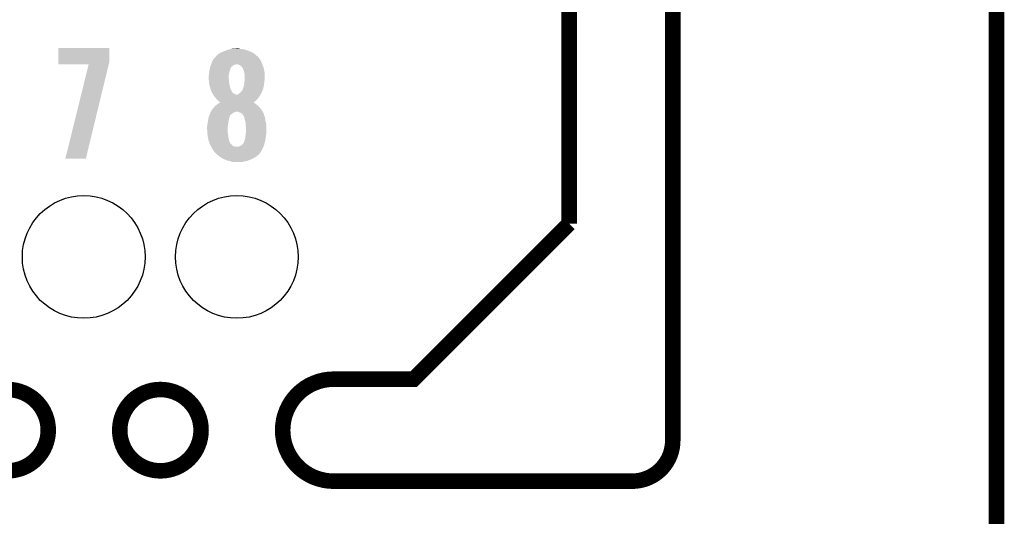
# Model space of a CAD drawing. Extents: x -0.05 to 0.95, y -0.15 to 1.54.
# Tile 28 of 32: x 0.57 to 0.95, y 0.95 to 1.14. Entities that reach past the tile are written whole.
import ezdxf

# ---------------------------------------------------------------- set-up
doc = ezdxf.new("R2010")
doc.units = 0
doc.layers.get('0').update_dxf_attribs({"linetype": 'CONTINUOUS'})
for name, color, linetype in [('GEOMAGNETIC_2_CLICK_V101_GKO', 5, 'CONTINUOUS'), ('GEOMAGNETIC_2_CLICK_V101_GTO', 14, 'CONTINUOUS'), ('GEOMAGNETIC_2_CLICK_V101_GTS', 12, 'CONTINUOUS')]:
    doc.layers.add(name, color=color, linetype=linetype)

# ---------------------------------------------------------------- blocks, each defined once
blk = doc.blocks.new('ROUND_39')
blk.add_circle((0, 0), 0.0237)

msp = doc.modelspace()

# ---------------------------------------------------------------- linework, layer by layer
at = {"layer": 'GEOMAGNETIC_2_CLICK_V101_GKO', "const_width": 0.006}
for points in [[(0.825, 0.9764), (0.825, 1.54), (0.86, 1.54)], [(0.785, 1.06), (0.785, 1.495)], [(0.95, -0.05), (0.95, 1.45)], [(0.6941, 1), (0.725, 1), (0.785, 1.06)], [(0.6941, 0.9606), (0.8093, 0.9606)]]:
    msp.add_lwpolyline(points, dxfattribs=at)
for points in [[(0.6941, 1, 1), (0.6941, 0.9606)], [(0.8093, 0.9606, 0.41608), (0.825, 0.9764)]]:
    msp.add_lwpolyline(points, format="xyb", dxfattribs=at)
for points in [[(0.5525, 0.9803, 1), (0.5839, 0.9803, 1)], [(0.6115, 0.9803, 1), (0.6429, 0.9803, 1)]]:
    msp.add_lwpolyline(points, format="xyb", close=True, dxfattribs=at)
at = {"layer": 'GEOMAGNETIC_2_CLICK_V101_GTO'}
for points in [[(0.5878, 1.1226), (0.5878, 1.1279), (0.6075, 1.1226), (0.6075, 1.1279)], [(0.5878, 1.1279), (0.5878, 1.1279), (0.6075, 1.1279), (0.5878, 1.1279)], [(0.6488, 1.1249), (0.6492, 1.1252), (0.66438, 1.1249), (0.66405, 1.1252)], [(0.6492, 1.1252), (0.6498, 1.1257), (0.66405, 1.1252), (0.6635, 1.1257)], [(0.6498, 1.1257), (0.6507, 1.1262), (0.6635, 1.1257), (0.66257, 1.1262)], [(0.6507, 1.1262), (0.65118, 1.1264), (0.66257, 1.1262), (0.6622, 1.1264)], [(0.65118, 1.1264), (0.6519, 1.1267), (0.6622, 1.1264), (0.66142, 1.1267)], [(0.6519, 1.1267), (0.65242, 1.1269), (0.66142, 1.1267), (0.6609, 1.1269)], [(0.65242, 1.1269), (0.6532, 1.1272), (0.6609, 1.1269), (0.66, 1.1272)], [(0.6532, 1.1272), (0.65362, 1.1273), (0.66, 1.1272), (0.6597, 1.1273)], [(0.65362, 1.1273), (0.65448, 1.1275), (0.6597, 1.1273), (0.6585, 1.1275)], [(0.65448, 1.1275), (0.6549, 1.1276), (0.6585, 1.1275), (0.6576, 1.1276)], [(0.6549, 1.1276), (0.6567, 1.1277), (0.6576, 1.1276), (0.6572, 1.1277)], [(0.5878, 1.1216), (0.5878, 1.1226), (0.60726, 1.1216), (0.6075, 1.1226)], [(0.5905, 1.0851), (0.5995, 1.1216), (0.5984, 1.0851), (0.60726, 1.1216)], [(0.64668, 1.1213), (0.64671, 1.1214), (0.6555, 1.1213), (0.6558, 1.1214)], [(0.64671, 1.1214), (0.64675, 1.1215), (0.6558, 1.1214), (0.6562, 1.1215)], [(0.64675, 1.1215), (0.64679, 1.1216), (0.6562, 1.1215), (0.6565, 1.1216)], [(0.64679, 1.1216), (0.647, 1.1222), (0.66656, 1.1216), (0.66631, 1.1222)], [(0.647, 1.1222), (0.64725, 1.1227), (0.66631, 1.1222), (0.6661, 1.1227)], [(0.64725, 1.1227), (0.6477, 1.1236), (0.6661, 1.1227), (0.6656, 1.1236)], [(0.6477, 1.1236), (0.64825, 1.1242), (0.6656, 1.1236), (0.6651, 1.1242)], [(0.64825, 1.1242), (0.6487, 1.1247), (0.6651, 1.1242), (0.6646, 1.1247)], [(0.6487, 1.1247), (0.6488, 1.1249), (0.6646, 1.1247), (0.66438, 1.1249)], [(0.6572, 1.1215), (0.6567, 1.1216), (0.6666, 1.1215), (0.66656, 1.1216)], [(0.6577, 1.1213), (0.6572, 1.1215), (0.66667, 1.1213), (0.6666, 1.1215)], [(0.6459, 1.1174), (0.64598, 1.1181), (0.65361, 1.1174), (0.6537, 1.1181)], [(0.64598, 1.1181), (0.646, 1.1183), (0.6537, 1.1181), (0.65373, 1.1183)], [(0.646, 1.1183), (0.64607, 1.1187), (0.65373, 1.1183), (0.6538, 1.1187)], [(0.64607, 1.1187), (0.6462, 1.1195), (0.6538, 1.1187), (0.65407, 1.1195)], [(0.6462, 1.1195), (0.64629, 1.1199), (0.65407, 1.1195), (0.6542, 1.1199)], [(0.64629, 1.1199), (0.64634, 1.1201), (0.6542, 1.1199), (0.6543, 1.1201)], [(0.64634, 1.1201), (0.64636, 1.1202), (0.6543, 1.1201), (0.6543, 1.1202)], [(0.64636, 1.1202), (0.64648, 1.1207), (0.6543, 1.1202), (0.6547, 1.1207)], [(0.64648, 1.1207), (0.6465, 1.1208), (0.6547, 1.1207), (0.65483, 1.1208)], [(0.6465, 1.1208), (0.64668, 1.1213), (0.65483, 1.1208), (0.6555, 1.1213)], [(0.6584, 1.1209), (0.6577, 1.1213), (0.66681, 1.1209), (0.66667, 1.1213)], [(0.6588, 1.1204), (0.6584, 1.1209), (0.66699, 1.1204), (0.66681, 1.1209)], [(0.659, 1.1202), (0.6588, 1.1204), (0.66706, 1.1202), (0.66699, 1.1204)], [(0.65904, 1.1201), (0.659, 1.1202), (0.6671, 1.1201), (0.66706, 1.1202)], [(0.6592, 1.1197), (0.65904, 1.1201), (0.66717, 1.1197), (0.6671, 1.1201)], [(0.6594, 1.119), (0.6592, 1.1197), (0.66731, 1.119), (0.66717, 1.1197)], [(0.65953, 1.1185), (0.6594, 1.119), (0.6674, 1.1185), (0.66731, 1.119)], [(0.6597, 1.1178), (0.65953, 1.1185), (0.66744, 1.1178), (0.6674, 1.1185)], [(0.6597, 1.1167), (0.6597, 1.1178), (0.6675, 1.1167), (0.66744, 1.1178)], [(0.6458, 1.117), (0.64587, 1.1173), (0.6536, 1.117), (0.6536, 1.1173)], [(0.6458, 1.1165), (0.6458, 1.117), (0.6536, 1.1165), (0.6536, 1.117)], [(0.64585, 1.1159), (0.6458, 1.1165), (0.6536, 1.1159), (0.6536, 1.1165)], [(0.64588, 1.1155), (0.64585, 1.1159), (0.6537, 1.1155), (0.6536, 1.1159)], [(0.64587, 1.1173), (0.6459, 1.1174), (0.6536, 1.1173), (0.65361, 1.1174)], [(0.6459, 1.1153), (0.64588, 1.1155), (0.6537, 1.1153), (0.6537, 1.1155)], [(0.64598, 1.1144), (0.6459, 1.1153), (0.6537, 1.1144), (0.6537, 1.1153)], [(0.646, 1.1142), (0.64598, 1.1144), (0.65375, 1.1142), (0.6537, 1.1144)], [(0.64618, 1.1133), (0.646, 1.1142), (0.654, 1.1133), (0.65375, 1.1142)], [(0.65953, 1.1137), (0.6596, 1.1143), (0.6672, 1.1137), (0.66727, 1.1143)], [(0.6596, 1.1143), (0.65963, 1.1146), (0.66727, 1.1143), (0.6673, 1.1146)], [(0.65963, 1.1146), (0.6597, 1.1153), (0.6673, 1.1146), (0.66739, 1.1153)], [(0.6597, 1.1161), (0.6597, 1.1167), (0.6675, 1.1161), (0.6675, 1.1167)], [(0.6597, 1.1154), (0.6597, 1.1161), (0.6674, 1.1154), (0.6675, 1.1161)], [(0.6597, 1.1153), (0.6597, 1.1154), (0.66739, 1.1153), (0.6674, 1.1154)], [(0.6462, 1.1132), (0.64618, 1.1133), (0.65402, 1.1132), (0.654, 1.1133)], [(0.6465, 1.1123), (0.6462, 1.1132), (0.65423, 1.1123), (0.65402, 1.1132)], [(0.64659, 1.112), (0.6465, 1.1123), (0.6543, 1.112), (0.65423, 1.1123)], [(0.6467, 1.1116), (0.64659, 1.112), (0.65452, 1.1116), (0.6543, 1.112)], [(0.6469, 1.1111), (0.6467, 1.1116), (0.65479, 1.1111), (0.65452, 1.1116)], [(0.64697, 1.1109), (0.6469, 1.1111), (0.6549, 1.1109), (0.65479, 1.1111)], [(0.647, 1.1108), (0.64697, 1.1109), (0.65497, 1.1108), (0.6549, 1.1109)], [(0.6471, 1.1107), (0.647, 1.1108), (0.65505, 1.1107), (0.65497, 1.1108)], [(0.64721, 1.1105), (0.6471, 1.1107), (0.6552, 1.1105), (0.65505, 1.1107)], [(0.64738, 1.1102), (0.64721, 1.1105), (0.6557, 1.1102), (0.6552, 1.1105)], [(0.64749, 1.11), (0.64738, 1.1102), (0.6562, 1.11), (0.6557, 1.1102)], [(0.64754, 1.1099), (0.64749, 1.11), (0.6567, 1.1099), (0.6562, 1.11)], [(0.6569, 1.1099), (0.6572, 1.11), (0.66586, 1.1099), (0.66592, 1.11)], [(0.6572, 1.11), (0.6576, 1.1103), (0.66592, 1.11), (0.6661, 1.1103)], [(0.6576, 1.1103), (0.65796, 1.1106), (0.6661, 1.1103), (0.6662, 1.1106)], [(0.65796, 1.1106), (0.65808, 1.1107), (0.6662, 1.1106), (0.6663, 1.1107)], [(0.65808, 1.1107), (0.6582, 1.1108), (0.6663, 1.1107), (0.66634, 1.1108)], [(0.6582, 1.1108), (0.6585, 1.1111), (0.66634, 1.1108), (0.66648, 1.1111)], [(0.6585, 1.1111), (0.6588, 1.1115), (0.66648, 1.1111), (0.66666, 1.1115)], [(0.6588, 1.1115), (0.65885, 1.1116), (0.66666, 1.1115), (0.6667, 1.1116)], [(0.65885, 1.1116), (0.6591, 1.1121), (0.6667, 1.1116), (0.66684, 1.1121)], [(0.6591, 1.1121), (0.6592, 1.1127), (0.66684, 1.1121), (0.667, 1.1127)], [(0.6592, 1.1127), (0.6595, 1.1134), (0.667, 1.1127), (0.66714, 1.1134)], [(0.6595, 1.1134), (0.65953, 1.1137), (0.66714, 1.1134), (0.6672, 1.1137)], [(0.6476, 1.1098), (0.64754, 1.1099), (0.6658, 1.1098), (0.66586, 1.1099)], [(0.64796, 1.1093), (0.6476, 1.1098), (0.6655, 1.1093), (0.6658, 1.1098)], [(0.6481, 1.1091), (0.64796, 1.1093), (0.66537, 1.1091), (0.6655, 1.1093)], [(0.64844, 1.1087), (0.6481, 1.1091), (0.6651, 1.1087), (0.66537, 1.1091)], [(0.6487, 1.1084), (0.64844, 1.1087), (0.66484, 1.1084), (0.6651, 1.1087)], [(0.64903, 1.108), (0.6487, 1.1084), (0.6645, 1.108), (0.66484, 1.1084)], [(0.64872, 1.1058), (0.6493, 1.1063), (0.6646, 1.1058), (0.664, 1.1063)], [(0.6492, 1.1078), (0.64903, 1.108), (0.6643, 1.1078), (0.6645, 1.108)], [(0.6496, 1.1074), (0.6492, 1.1078), (0.6639, 1.1074), (0.6643, 1.1078)], [(0.6493, 1.1063), (0.64984, 1.1066), (0.664, 1.1063), (0.6636, 1.1066)], [(0.6499, 1.1071), (0.6496, 1.1074), (0.6635, 1.1071), (0.6639, 1.1074)], [(0.64984, 1.1066), (0.6502, 1.1068), (0.6636, 1.1066), (0.6632, 1.1068)], [(0.6502, 1.1069), (0.6499, 1.1071), (0.66324, 1.1069), (0.6635, 1.1071)], [(0.6502, 1.1068), (0.6502, 1.1069), (0.6631, 1.1068), (0.66324, 1.1069)], [(0.6502, 1.1068), (0.6502, 1.1068), (0.6632, 1.1068), (0.6631, 1.1068)], [(0.64614, 1.102), (0.64646, 1.1028), (0.6542, 1.102), (0.6552, 1.1028)], [(0.64646, 1.1028), (0.6465, 1.1029), (0.6552, 1.1028), (0.6554, 1.1029)], [(0.6465, 1.1029), (0.6466, 1.103), (0.6554, 1.1029), (0.6556, 1.103)], [(0.6466, 1.103), (0.64667, 1.1032), (0.6556, 1.103), (0.6561, 1.1032)], [(0.64667, 1.1032), (0.6467, 1.1033), (0.6561, 1.1032), (0.6564, 1.1033)], [(0.6467, 1.1033), (0.647, 1.1038), (0.66665, 1.1033), (0.6664, 1.1038)], [(0.647, 1.1038), (0.6474, 1.1044), (0.6664, 1.1038), (0.66595, 1.1044)], [(0.6474, 1.1044), (0.64757, 1.1046), (0.66595, 1.1044), (0.6658, 1.1046)], [(0.64757, 1.1046), (0.648, 1.1051), (0.6658, 1.1046), (0.6653, 1.1051)], [(0.648, 1.1051), (0.6486, 1.1057), (0.6653, 1.1051), (0.6647, 1.1057)], [(0.6486, 1.1057), (0.64872, 1.1058), (0.6647, 1.1057), (0.6646, 1.1058)], [(0.6574, 1.1032), (0.6567, 1.1033), (0.6667, 1.1032), (0.66665, 1.1033)], [(0.658, 1.1029), (0.6574, 1.1032), (0.66685, 1.1029), (0.6667, 1.1032)], [(0.65825, 1.1028), (0.658, 1.1029), (0.6669, 1.1028), (0.66685, 1.1029)], [(0.6585, 1.1027), (0.65825, 1.1028), (0.66702, 1.1027), (0.667, 1.1028)], [(0.65825, 1.1028), (0.65825, 1.1028), (0.667, 1.1028), (0.6669, 1.1028)], [(0.6589, 1.1023), (0.6585, 1.1027), (0.6671, 1.1023), (0.66702, 1.1027)], [(0.64536, 1.0984), (0.6454, 1.0988), (0.6533, 1.0984), (0.65339, 1.0988)], [(0.6454, 1.0988), (0.6455, 1.0993), (0.65339, 1.0988), (0.6535, 1.0993)], [(0.6455, 1.0993), (0.6456, 1.0998), (0.6535, 1.0993), (0.65357, 1.0998)], [(0.6456, 1.0998), (0.64562, 1.1), (0.65357, 1.0998), (0.6536, 1.1)], [(0.64562, 1.1), (0.64568, 1.1006), (0.6536, 1.1), (0.6537, 1.1006)], [(0.64568, 1.1006), (0.6457, 1.1008), (0.6537, 1.1006), (0.65375, 1.1008)], [(0.6457, 1.1008), (0.64577, 1.101), (0.65375, 1.1008), (0.6538, 1.101)], [(0.64577, 1.101), (0.64588, 1.1013), (0.6538, 1.101), (0.6539, 1.1013)], [(0.64588, 1.1013), (0.6461, 1.1019), (0.6539, 1.1013), (0.65416, 1.1019)], [(0.6461, 1.1019), (0.64614, 1.102), (0.65416, 1.1019), (0.6542, 1.102)], [(0.6592, 1.1019), (0.6589, 1.1023), (0.66726, 1.1019), (0.6671, 1.1023)], [(0.65925, 1.1018), (0.6592, 1.1019), (0.6673, 1.1018), (0.66726, 1.1019)], [(0.6593, 1.1017), (0.65925, 1.1018), (0.66734, 1.1017), (0.6673, 1.1018)], [(0.6595, 1.1014), (0.6593, 1.1017), (0.66745, 1.1014), (0.66734, 1.1017)], [(0.6595, 1.1013), (0.6595, 1.1014), (0.66749, 1.1013), (0.66745, 1.1014)], [(0.65959, 1.101), (0.6595, 1.1013), (0.6676, 1.101), (0.66749, 1.1013)], [(0.6597, 1.1006), (0.65959, 1.101), (0.66764, 1.1006), (0.6676, 1.101)], [(0.65985, 1.1), (0.6597, 1.1006), (0.6677, 1.1), (0.66764, 1.1006)], [(0.6599, 1.0998), (0.65985, 1.1), (0.66775, 1.0998), (0.6677, 1.1)], [(0.6601, 1.0989), (0.6599, 1.0998), (0.668, 1.0989), (0.66775, 1.0998)], [(0.6601, 1.0982), (0.6601, 1.0989), (0.66806, 1.0982), (0.668, 1.0989)], [(0.6452, 1.0973), (0.64523, 1.0975), (0.6532, 1.0973), (0.6532, 1.0975)], [(0.6452, 1.0967), (0.6452, 1.0973), (0.6532, 1.0967), (0.6532, 1.0973)], [(0.64532, 1.0953), (0.6452, 1.0967), (0.6532, 1.0953), (0.6532, 1.0967)], [(0.64523, 1.0975), (0.6453, 1.0979), (0.6532, 1.0975), (0.65324, 1.0979)], [(0.6453, 1.0979), (0.64536, 1.0984), (0.65324, 1.0979), (0.6533, 1.0984)], [(0.64537, 1.0947), (0.64532, 1.0953), (0.6533, 1.0947), (0.6532, 1.0953)], [(0.66016, 1.0977), (0.6601, 1.0982), (0.6681, 1.0977), (0.66806, 1.0982)], [(0.6601, 1.0944), (0.66014, 1.0948), (0.66802, 1.0944), (0.6681, 1.0948)], [(0.66014, 1.0948), (0.6602, 1.0953), (0.6681, 1.0948), (0.6681, 1.0953)], [(0.6602, 1.0974), (0.66016, 1.0977), (0.6681, 1.0974), (0.6681, 1.0977)], [(0.6602, 1.0953), (0.6602, 1.0974), (0.6681, 1.0953), (0.6681, 1.0974)], [(0.6454, 1.0944), (0.64537, 1.0947), (0.65334, 1.0944), (0.6533, 1.0947)], [(0.64548, 1.0939), (0.6454, 1.0944), (0.6534, 1.0939), (0.65334, 1.0944)], [(0.64558, 1.0932), (0.64548, 1.0939), (0.6535, 1.0932), (0.6534, 1.0939)], [(0.6457, 1.0924), (0.64558, 1.0932), (0.65368, 1.0924), (0.6535, 1.0932)], [(0.64574, 1.0923), (0.6457, 1.0924), (0.6537, 1.0923), (0.65368, 1.0924)], [(0.64598, 1.0916), (0.64574, 1.0923), (0.6539, 1.0916), (0.6537, 1.0923)], [(0.64602, 1.0915), (0.64598, 1.0916), (0.6539, 1.0915), (0.6539, 1.0916)], [(0.64609, 1.0913), (0.64602, 1.0915), (0.6541, 1.0913), (0.6539, 1.0915)], [(0.64619, 1.091), (0.64609, 1.0913), (0.6542, 1.091), (0.6541, 1.0913)], [(0.6463, 1.0907), (0.64619, 1.091), (0.6546, 1.0907), (0.6542, 1.091)], [(0.6587, 1.0905), (0.6592, 1.091), (0.66722, 1.0905), (0.66738, 1.091)], [(0.6592, 1.091), (0.6594, 1.0914), (0.66738, 1.091), (0.6675, 1.0914)], [(0.6594, 1.0914), (0.6595, 1.0916), (0.6675, 1.0914), (0.66754, 1.0916)], [(0.6595, 1.0917), (0.6596, 1.0919), (0.66756, 1.0917), (0.6676, 1.0919)], [(0.6595, 1.0916), (0.6595, 1.0917), (0.66754, 1.0916), (0.66756, 1.0917)], [(0.6596, 1.0919), (0.6597, 1.0923), (0.6676, 1.0919), (0.66768, 1.0923)], [(0.6597, 1.0923), (0.6599, 1.0929), (0.66768, 1.0923), (0.6678, 1.0929)], [(0.6599, 1.0929), (0.66, 1.0936), (0.6678, 1.0929), (0.6679, 1.0936)], [(0.66, 1.0936), (0.66009, 1.0943), (0.6679, 1.0936), (0.668, 1.0943)], [(0.66009, 1.0943), (0.6601, 1.0944), (0.668, 1.0943), (0.66802, 1.0944)], [(0.64651, 1.0903), (0.6463, 1.0907), (0.6549, 1.0903), (0.6546, 1.0907)], [(0.64667, 1.09), (0.64651, 1.0903), (0.6554, 1.09), (0.6549, 1.0903)], [(0.64678, 1.0898), (0.64667, 1.09), (0.656, 1.0898), (0.6554, 1.09)], [(0.6471, 1.0892), (0.64678, 1.0898), (0.66672, 1.0892), (0.667, 1.0898)], [(0.64678, 1.0898), (0.64678, 1.0898), (0.6574, 1.0898), (0.656, 1.0898)], [(0.64765, 1.0883), (0.6471, 1.0892), (0.6663, 1.0883), (0.66672, 1.0892)], [(0.6479, 1.0879), (0.64765, 1.0883), (0.66602, 1.0879), (0.6663, 1.0883)], [(0.6488, 1.087), (0.6479, 1.0879), (0.6654, 1.087), (0.66602, 1.0879)], [(0.6574, 1.0898), (0.6578, 1.09), (0.667, 1.0898), (0.66706, 1.09)], [(0.6578, 1.09), (0.6583, 1.0902), (0.66706, 1.09), (0.66712, 1.0902)], [(0.6583, 1.0902), (0.6587, 1.0905), (0.66712, 1.0902), (0.66722, 1.0905)], [(0.6489, 1.0869), (0.6488, 1.087), (0.6653, 1.0869), (0.6654, 1.087)], [(0.6494, 1.0865), (0.6489, 1.0869), (0.6649, 1.0865), (0.6653, 1.0869)], [(0.6499, 1.0861), (0.6494, 1.0865), (0.66434, 1.0861), (0.6649, 1.0865)], [(0.65004, 1.086), (0.6499, 1.0861), (0.6642, 1.086), (0.66434, 1.0861)], [(0.65086, 1.0854), (0.65004, 1.086), (0.6633, 1.0854), (0.6642, 1.086)], [(0.651, 1.0853), (0.65086, 1.0854), (0.6631, 1.0853), (0.6633, 1.0854)], [(0.6521, 1.0848), (0.651, 1.0853), (0.6621, 1.0848), (0.6631, 1.0853)], [(0.6531, 1.0844), (0.6521, 1.0848), (0.6609, 1.0844), (0.6621, 1.0848)], [(0.6536, 1.0843), (0.6531, 1.0844), (0.6606, 1.0843), (0.6609, 1.0844)], [(0.6541, 1.0842), (0.6536, 1.0843), (0.66015, 1.0842), (0.6606, 1.0843)], [(0.6549, 1.0839), (0.6541, 1.0842), (0.6588, 1.0839), (0.66015, 1.0842)], [(0.6557, 1.0838), (0.6549, 1.0839), (0.6567, 1.0838), (0.6588, 1.0839)]]:
    msp.add_solid(points, dxfattribs=at)

# ---------------------------------------------------------------- block references
at = {"layer": 'GEOMAGNETIC_2_CLICK_V101_GTS'}
for p in [(0.5976, 1.0472), (0.6567, 1.0472)]:
    msp.add_blockref('ROUND_39', p, dxfattribs=at)

doc.saveas('drawing.dxf')
